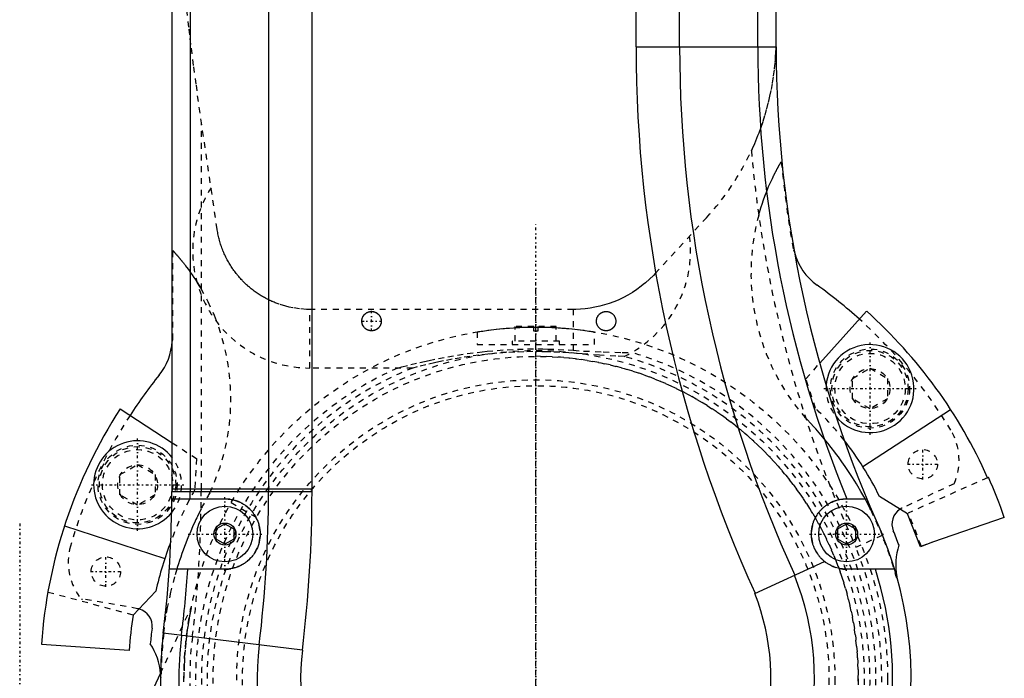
# Model space of a CAD drawing. Extents: x -152 to 484, y -5 to 754.
# Tile 6 of 13: x 0 to 168, y 330 to 442. Entities that reach past the tile are written whole.
import ezdxf

# ---------------------------------------------------------------- set-up
doc = ezdxf.new("R2010")
doc.units = 0
doc.linetypes.add('CENTER', pattern=[1.5, 0.45, -0.5, 0.05, -0.5])
doc.linetypes.add('DASHED', pattern=[2, 1, -1])
for name, color, linetype in [('AM_0', 7, 'CONTINUOUS'), ('AM_3', 7, 'DASHED'), ('AM_7', 7, 'CENTER')]:
    doc.layers.add(name, color=color, linetype=linetype)

msp = doc.modelspace()

# ---------------------------------------------------------------- linework, layer by layer
at = {"layer": 'AM_0', "color": 7, "linetype": 'CONTINUOUS'}
for p, q in [((26, 362.4), (26, 554.6)), ((42.48, 362.4), (42.48, 554.6)), ((49.9, 362.4), (49.9, 554.6)), ((105.1, 437.8), (105.1, 503)), ((112.52, 437.8), (112.52, 503)), ((129, 437.8), (129, 503)), ((125.86, 437.8), (125.86, 456)), ((29.14, 362.4), (29.14, 446)), ((105.1, 437.8), (129, 437.8)), ((136.42, 383.81), (144.42, 392.69)), ((17.13, 376.02), (26, 370.26)), ((143.76, 366.21), (158.74, 375.94)), ((165.05, 364.31), (165.19, 364.37)), ((25.95, 361.93), (49.9, 361.93)), ((26, 362.4), (49.9, 362.4)), ((151.37, 358.17), (146.6, 361.12)), ((25.95, 360.7), (35, 360.7)), ((141, 360.7), (144.46, 360.7)), ((153.6, 352.53), (151.37, 358.17)), ((7.64, 356.11), (24.75, 350.55)), ((33.5, 355.57), (35, 356.43)), ((35, 356.43), (36.5, 355.57)), ((139.5, 355.57), (141, 356.43)), ((141, 356.43), (142.5, 355.57)), ((167.9, 357.51), (155.63, 353.29)), ((33.5, 353.83), (33.5, 355.57)), ((36.5, 355.57), (36.5, 353.83)), ((139.5, 353.83), (139.5, 355.57)), ((142.5, 355.57), (142.5, 353.83)), ((147.15, 354.54), (147.11, 354.53)), ((35, 352.97), (33.5, 353.83)), ((36.5, 353.83), (35, 352.97)), ((141, 352.97), (139.5, 353.83)), ((142.5, 353.83), (141, 352.97)), ((155.63, 353.29), (153.6, 352.53)), ((125.36, 344.57), (137.25, 350.01)), ((35, 348.7), (25.51, 348.7)), ((149.21, 348.7), (141, 348.7)), ((23.2, 344.96), (19.36, 340.87)), ((48.2, 334.89), (24.48, 337.8)), ((18.67, 334.85), (3.71, 335.89)), ((17.6, 317.2), (24.01, 330.93))]:
    msp.add_line(p, q, dxfattribs=at)
for points in [[(35, 360.7, 0), (35.08, 360.7, 0), (35.24, 360.7, 0), (35.41, 360.69, 0), (35.49, 360.68, 0), (35.57, 360.67, 0), (35.74, 360.65, 0), (35.9, 360.63, 0), (36.07, 360.6, 0), (36.24, 360.57, 0), (36.4, 360.53, 0), (36.49, 360.51, 0), (36.57, 360.49, 0), (36.74, 360.44, 0), (36.9, 360.39, 0), (37.06, 360.33, 0), (37.22, 360.27, 0), (37.38, 360.21, 0), (37.46, 360.17, 0), (37.54, 360.13, 0), (37.7, 360.06, 0), (37.85, 359.98, 0), (37.93, 359.94, 0), (38.01, 359.89, 0), (38.15, 359.8, 0), (38.3, 359.71, 0), (38.37, 359.66, 0), (38.44, 359.61, 0), (38.58, 359.51, 0), (38.72, 359.41, 0), (38.85, 359.3, 0), (38.98, 359.19, 0), (39.11, 359.07, 0), (39.17, 359.02, 0), (39.23, 358.96, 0), (39.35, 358.84, 0), (39.46, 358.71, 0), (39.57, 358.58, 0), (39.68, 358.45, 0), (39.79, 358.31, 0), (39.84, 358.24, 0), (39.89, 358.17, 0), (39.99, 358.03, 0), (40.09, 357.88, 0), (40.18, 357.73, 0), (40.27, 357.57, 0), (40.35, 357.41, 0), (40.39, 357.33, 0), (40.43, 357.25, 0), (40.51, 357.08, 0), (40.58, 356.92, 0), (40.64, 356.75, 0), (40.7, 356.57, 0), (40.75, 356.4, 0), (40.78, 356.31, 0), (40.8, 356.22, 0), (40.85, 356.05, 0), (40.88, 355.87, 0), (40.92, 355.69, 0), (40.94, 355.51, 0), (40.97, 355.34, 0), (40.98, 355.25, 0), (40.98, 355.16, 0), (40.99, 354.98, 0), (41, 354.8, 0), (41, 354.71, 0), (41, 354.63, 0), (40.99, 354.45, 0), (40.99, 354.28, 0), (40.98, 354.19, 0), (40.97, 354.1, 0), (40.95, 353.93, 0), (40.92, 353.75, 0), (40.89, 353.57, 0), (40.86, 353.4, 0), (40.81, 353.22, 0), (40.79, 353.13, 0), (40.77, 353.05, 0), (40.71, 352.87, 0), (40.66, 352.7, 0), (40.59, 352.53, 0), (40.53, 352.36, 0), (40.45, 352.19, 0), (40.41, 352.11, 0), (40.37, 352.03, 0), (40.29, 351.87, 0), (40.2, 351.71, 0), (40.11, 351.56, 0), (40.01, 351.4, 0), (39.91, 351.26, 0), (39.86, 351.18, 0), (39.81, 351.11, 0), (39.7, 350.97, 0), (39.59, 350.84, 0), (39.48, 350.7, 0), (39.36, 350.58, 0), (39.24, 350.45, 0), (39.18, 350.39, 0), (39.12, 350.34, 0), (38.99, 350.22, 0), (38.87, 350.11, 0), (38.74, 350, 0), (38.6, 349.9, 0), (38.46, 349.8, 0), (38.39, 349.75, 0), (38.32, 349.7, 0), (38.18, 349.61, 0), (38.03, 349.52, 0), (37.95, 349.48, 0), (37.88, 349.43, 0), (37.72, 349.35, 0), (37.57, 349.28, 0), (37.49, 349.24, 0), (37.41, 349.21, 0), (37.25, 349.14, 0), (37.09, 349.07, 0), (36.92, 349.02, 0), (36.76, 348.96, 0), (36.59, 348.92, 0), (36.51, 348.89, 0), (36.43, 348.87, 0), (36.26, 348.83, 0), (36.09, 348.8, 0), (35.92, 348.77, 0), (35.75, 348.75, 0), (35.58, 348.73, 0), (35.5, 348.72, 0), (35.42, 348.71, 0), (35.25, 348.71, 0), (35.08, 348.7, 0), (35, 348.7, 0)], [(137.25, 350.01, 0), (137.2, 350.06, 0), (137.09, 350.15, 0), (136.98, 350.24, 0), (136.93, 350.29, 0), (136.88, 350.34, 0), (136.78, 350.44, 0), (136.68, 350.54, 0), (136.58, 350.65, 0), (136.48, 350.75, 0), (136.39, 350.86, 0), (136.34, 350.92, 0), (136.3, 350.97, 0), (136.21, 351.08, 0), (136.13, 351.2, 0), (136.05, 351.32, 0), (135.97, 351.43, 0), (135.89, 351.55, 0), (135.85, 351.61, 0), (135.82, 351.67, 0), (135.75, 351.8, 0), (135.68, 351.92, 0), (135.65, 351.98, 0), (135.62, 352.04, 0), (135.56, 352.17, 0), (135.5, 352.29, 0), (135.48, 352.35, 0), (135.45, 352.42, 0), (135.4, 352.55, 0), (135.35, 352.68, 0), (135.31, 352.81, 0), (135.26, 352.94, 0), (135.22, 353.08, 0), (135.2, 353.15, 0), (135.19, 353.21, 0), (135.15, 353.35, 0), (135.12, 353.49, 0), (135.1, 353.63, 0), (135.07, 353.77, 0), (135.05, 353.91, 0), (135.04, 353.98, 0), (135.03, 354.06, 0), (135.02, 354.2, 0), (135.01, 354.34, 0), (135, 354.48, 0), (135, 354.63, 0), (135, 354.77, 0), (135, 354.84, 0), (135, 354.91, 0), (135.01, 355.05, 0), (135.02, 355.2, 0), (135.03, 355.34, 0), (135.05, 355.48, 0), (135.07, 355.62, 0), (135.08, 355.69, 0), (135.09, 355.76, 0), (135.12, 355.89, 0), (135.15, 356.03, 0), (135.18, 356.16, 0), (135.22, 356.3, 0), (135.25, 356.43, 0), (135.27, 356.49, 0), (135.29, 356.56, 0), (135.34, 356.68, 0), (135.38, 356.81, 0), (135.41, 356.87, 0), (135.43, 356.93, 0), (135.48, 357.06, 0), (135.53, 357.18, 0), (135.56, 357.24, 0), (135.59, 357.3, 0), (135.65, 357.42, 0), (135.71, 357.54, 0), (135.78, 357.65, 0), (135.85, 357.77, 0), (135.92, 357.89, 0), (135.95, 357.94, 0), (135.99, 358, 0), (136.07, 358.11, 0), (136.14, 358.23, 0), (136.23, 358.34, 0), (136.31, 358.44, 0), (136.4, 358.55, 0), (136.44, 358.6, 0), (136.49, 358.65, 0), (136.58, 358.75, 0), (136.67, 358.85, 0), (136.77, 358.95, 0), (136.86, 359.05, 0), (136.96, 359.14, 0), (137.01, 359.19, 0), (137.07, 359.23, 0), (137.17, 359.32, 0), (137.27, 359.4, 0), (137.38, 359.49, 0), (137.49, 359.57, 0), (137.6, 359.64, 0), (137.66, 359.68, 0), (137.71, 359.72, 0), (137.82, 359.79, 0), (137.94, 359.86, 0), (138.05, 359.93, 0), (138.17, 359.99, 0), (138.28, 360.05, 0), (138.34, 360.08, 0), (138.4, 360.11, 0), (138.52, 360.16, 0), (138.63, 360.21, 0), (138.69, 360.24, 0), (138.75, 360.26, 0), (138.87, 360.31, 0), (138.99, 360.35, 0), (139.05, 360.37, 0), (139.11, 360.4, 0), (139.24, 360.43, 0), (139.36, 360.47, 0), (139.49, 360.51, 0), (139.61, 360.54, 0), (139.74, 360.57, 0), (139.81, 360.58, 0), (139.87, 360.59, 0), (140, 360.62, 0), (140.13, 360.64, 0), (140.26, 360.65, 0), (140.4, 360.67, 0), (140.53, 360.68, 0), (140.6, 360.69, 0), (140.66, 360.69, 0), (140.8, 360.7, 0), (140.93, 360.7, 0), (141, 360.7, 0)], [(141, 348.7, 0), (140.89, 348.7, 0), (140.66, 348.71, 0), (140.44, 348.73, 0), (140.33, 348.74, 0), (140.21, 348.75, 0), (139.99, 348.79, 0), (139.77, 348.83, 0), (139.55, 348.88, 0), (139.34, 348.94, 0), (139.12, 349, 0), (139.02, 349.04, 0), (138.91, 349.07, 0), (138.71, 349.15, 0), (138.51, 349.24, 0), (138.31, 349.34, 0), (138.12, 349.44, 0), (137.92, 349.55, 0), (137.82, 349.61, 0), (137.73, 349.67, 0), (137.53, 349.8, 0), (137.35, 349.94, 0), (137.25, 350.01, 0)]]:
    msp.add_polyline3d(points, dxfattribs=at)
for centre, radius in [((35, 354.7), 4.75), ((141, 354.7), 4.75), ((35, 354.7), 1.88), ((141, 354.7), 1.88)]:
    msp.add_circle(centre, radius, dxfattribs=at)
for centre, radius, start, end in [((329, 437.8), 223.9, 180, 204.6), ((329, 437.8), 216.48, 180, 204.6), ((329, 437.8), 203.14, 180, 202.3048), ((329, 437.8), 200, 180, 204.6), ((131.63, 402.67), 0.5, 14.1934, 27.7892), ((141.81, 405.24), 10, 194.1934, 234.4309), ((88, 330), 82.5, 48.0135, 54.4309), ((88, 330), 84.35, 24, 48.0132), ((16, 388.07), 10, 321.1123, 357.2706), ((26.49, 387.57), 0.5, 167.4685, 177.2706), ((145, 379.5), 7.5, 219.3444, 175.817), ((88, 330), 82.5, 141.1123, 147), ((88, 330), 84.5, 147, 176), ((20.1, 363.1), 7.5, 38.1249, 320.9069), ((98.26, 337.44), 53.83, 26.0963, 38.1305), ((88, 330), 84.5, 19, 24), ((-172.05, 361.93), 198, 353, 0), ((-174, 362.4), 200, 359.8653, 0), ((-172.05, 361.93), 201.14, 359.6497, 0), ((-174, 362.4), 203.14, 359.8674, 0), ((-172.05, 361.93), 214.48, 353, 0), ((-174, 362.4), 216.48, 359.8755, 0), ((-172.05, 361.93), 221.9, 353, 0), ((-174, 362.4), 223.9, 359.8797, 0), ((151.74, 356.41), 3, 122.6612, 202.5078), ((88, 330), 64, 173, 22.5333), ((88, 330), 66, 20.1995, 22.5081), ((88, 330), 66.5, 159.3532, 167), ((159.38, 349.5), 10, 160.7989, 191.7329), ((-172.05, 361.93), 201.14, 353, 356.2288), ((88, 330), 47.52, 173, 21.8162), ((88, 330), 60.86, 277.5539, 17.8957), ((149.1, 347.37), 0.5, 358.1901, 11.7329), ((88, 330), 40.1, 173, 21.3004), ((88, 330), 69.5, 171, 176), ((19.59, 339.02), 3, 352.4919, 75.4995), ((88, 330), 66, 172.4919, 174.8005), ((14, 330.36), 10, 3.041, 34.2011), ((88, 330), 60.86, 173, 262.4461)]:
    msp.add_arc(centre, radius, start, end, dxfattribs=at)
at = {"layer": 'AM_3', "color": 6, "linetype": 'DASHED'}
for p, q in [((129, 437.8), (128.98, 437.8)), ((33.67, 406.68), (30.29, 429.7)), ((31, 362.4), (31, 424.87)), ((108.38, 399.14), (117.12, 408.64)), ((26.1, 387.89), (26.1, 403.05)), ((94.4, 393), (49.5, 393)), ((49.5, 383), (49.5, 393)), ((94.4, 393), (94.4, 385.54)), ((84.5, 387.6), (84.5, 390.1)), ((87.65, 390.1), (84.5, 390.1)), ((87.65, 389.3), (87.65, 390.1)), ((87.65, 390), (88.35, 390)), ((91.5, 390.1), (88.35, 390.1)), ((88.35, 390.1), (88.35, 389.3)), ((91.5, 387.6), (91.5, 390.1)), ((78, 389.16), (78, 387)), ((88.35, 389.3), (87.65, 389.3)), ((88, 387.6), (88, 389.3)), ((98, 387), (98, 389.16)), ((78, 387), (98, 387)), ((83.95, 387.6), (83.95, 387)), ((92.05, 387.6), (83.95, 387.6)), ((92.05, 387), (92.05, 387.6)), ((67.02, 383), (49.5, 383)), ((134.05, 381.18), (136.42, 383.81)), ((142, 381.23), (145, 382.96)), ((145, 382.96), (148, 381.23)), ((135.7, 376.12), (134.05, 381.18)), ((142, 377.77), (142, 381.23)), ((148, 381.23), (148, 377.77)), ((145, 376.04), (142, 377.77)), ((148, 377.77), (145, 376.04)), ((26, 370.26), (30.13, 367.58)), ((17.1, 364.83), (20.1, 366.56)), ((20.1, 366.56), (23.1, 364.83)), ((30.13, 367.58), (29.85, 362.27)), ((17.1, 361.37), (17.1, 364.83)), ((23.1, 364.83), (23.1, 361.37)), ((159.36, 363.28), (150.48, 359.13)), ((165.05, 364.31), (151.49, 358.27)), ((20.1, 359.64), (17.1, 361.37)), ((23.1, 361.37), (20.1, 359.64)), ((26, 361.93), (31, 361.93)), ((42.48, 361.93), (49.9, 361.93)), ((40.37, 357.5), (36.04, 360)), ((142.56, 352.44), (147.11, 354.53)), ((153.71, 352.63), (155.63, 353.29)), ((19.36, 340.87), (4.8, 344.77)), ((20.11, 341.97), (10.61, 343.65)), ((10.61, 343.65), (10.61, 343.49)), ((24.01, 330.93), (29.25, 342.17))]:
    msp.add_line(p, q, dxfattribs=at)
for points in [[(26, 488.5, 0), (26.11, 479.03, 0), (27.07, 459.11, 0), (28.09, 447.38, 0), (28.44, 444.08, 0), (28.82, 440.8, 0), (29.01, 439.18, 0), (29.22, 437.57, 0), (29.63, 434.38, 0), (30.07, 431.25, 0), (30.29, 429.7, 0)], [(128.98, 437.8, 0), (128.99, 438.02, 0), (129, 438.46, 0), (129, 438.89, 0), (129, 439.1, 0)], [(124.77, 420.05, 0), (124.96, 420.46, 0), (125.33, 421.31, 0), (125.7, 422.19, 0), (125.89, 422.66, 0), (126.07, 423.13, 0), (126.43, 424.1, 0), (126.77, 425.1, 0), (127.09, 426.13, 0), (127.39, 427.19, 0), (127.68, 428.27, 0), (127.81, 428.82, 0), (127.94, 429.37, 0), (128.17, 430.51, 0), (128.38, 431.66, 0), (128.56, 432.85, 0), (128.71, 434.02, 0), (128.82, 435.09, 0), (128.86, 435.58, 0), (128.9, 436.04, 0), (128.94, 436.86, 0), (128.97, 437.53, 0), (128.98, 437.8, 0)], [(126.02, 409.07, 0), (126.14, 409.5, 0), (126.39, 410.33, 0), (126.65, 411.13, 0), (126.78, 411.51, 0), (126.91, 411.88, 0), (127.18, 412.6, 0), (127.44, 413.28, 0), (127.71, 413.93, 0), (127.97, 414.52, 0), (128.23, 415.08, 0), (128.35, 415.34, 0), (128.47, 415.59, 0), (128.61, 415.87, 0), (128.65, 415.94, 0), (128.68, 416.02, 0), (128.7, 416.06, 0), (128.72, 416.09, 0), (128.76, 416.17, 0), (128.79, 416.24, 0), (128.83, 416.31, 0), (128.87, 416.38, 0), (128.9, 416.45, 0), (128.92, 416.48, 0), (128.94, 416.51, 0), (128.97, 416.58, 0), (129, 416.64, 0), (129.04, 416.71, 0), (129.07, 416.77, 0), (129.1, 416.83, 0), (129.12, 416.86, 0), (129.13, 416.89, 0), (129.17, 416.95, 0), (129.2, 417, 0), (129.23, 417.06, 0), (129.26, 417.11, 0), (129.28, 417.17, 0), (129.3, 417.19, 0), (129.31, 417.22, 0), (129.34, 417.27, 0), (129.37, 417.32, 0), (129.4, 417.37, 0), (129.42, 417.42, 0), (129.45, 417.46, 0), (129.46, 417.48, 0), (129.47, 417.51, 0), (129.5, 417.55, 0), (129.52, 417.59, 0), (129.53, 417.61, 0), (129.54, 417.63, 0), (129.57, 417.68, 0), (129.59, 417.71, 0), (129.6, 417.73, 0), (129.61, 417.75, 0), (129.63, 417.79, 0), (129.65, 417.83, 0), (129.67, 417.86, 0), (129.69, 417.9, 0), (129.71, 417.93, 0), (129.72, 417.95, 0), (129.73, 417.96, 0), (129.75, 417.99, 0), (129.77, 418.02, 0), (129.78, 418.05, 0), (129.8, 418.08, 0), (129.81, 418.11, 0), (129.82, 418.12, 0), (129.83, 418.13, 0), (129.84, 418.15, 0), (129.86, 418.18, 0), (129.86, 418.19, 0)], [(49.5, 393, 0), (48.91, 393.01, 0), (47.73, 393.1, 0), (46.56, 393.27, 0), (45.97, 393.39, 0), (45.39, 393.54, 0), (44.24, 393.89, 0), (43.58, 394.14, 0), (43.39, 394.21, 0), (43.2, 394.29, 0), (43.11, 394.33, 0), (43.02, 394.37, 0), (42.83, 394.46, 0), (42.65, 394.54, 0), (42.46, 394.63, 0), (42.28, 394.72, 0), (42.1, 394.82, 0), (42.01, 394.86, 0), (41.92, 394.91, 0), (41.74, 395.01, 0), (41.56, 395.11, 0), (41.38, 395.21, 0), (41.2, 395.32, 0), (41.03, 395.43, 0), (40.94, 395.48, 0), (40.85, 395.54, 0), (40.68, 395.65, 0), (40.5, 395.77, 0), (40.33, 395.89, 0), (40.16, 396.01, 0), (39.99, 396.13, 0), (39.91, 396.19, 0), (39.82, 396.26, 0), (39.66, 396.39, 0), (39.49, 396.52, 0), (39.41, 396.58, 0), (39.33, 396.65, 0), (39.17, 396.79, 0), (39, 396.92, 0), (38.92, 396.99, 0), (38.84, 397.06, 0), (38.69, 397.21, 0), (38.53, 397.35, 0), (38.37, 397.5, 0), (38.22, 397.65, 0), (38.07, 397.8, 0), (38, 397.88, 0), (37.92, 397.96, 0), (37.77, 398.11, 0), (37.63, 398.27, 0), (37.49, 398.43, 0), (37.34, 398.6, 0), (37.21, 398.76, 0), (37.14, 398.84, 0), (37.07, 398.93, 0), (36.93, 399.1, 0), (36.8, 399.27, 0), (36.67, 399.44, 0), (36.54, 399.62, 0), (36.41, 399.79, 0), (36.35, 399.88, 0), (36.29, 399.97, 0), (36.17, 400.16, 0), (36.05, 400.34, 0), (35.93, 400.52, 0), (35.81, 400.71, 0), (35.7, 400.9, 0), (35.64, 401, 0), (35.59, 401.09, 0), (35.48, 401.29, 0), (35.38, 401.48, 0), (35.27, 401.68, 0), (35.17, 401.88, 0), (35.07, 402.08, 0), (35.03, 402.18, 0), (34.98, 402.28, 0), (34.89, 402.48, 0), (34.8, 402.69, 0), (34.75, 402.79, 0), (34.71, 402.89, 0), (34.63, 403.1, 0), (34.55, 403.31, 0), (34.51, 403.41, 0), (34.47, 403.52, 0), (34.39, 403.73, 0), (34.32, 403.94, 0), (34.25, 404.15, 0), (34.19, 404.37, 0), (34.12, 404.58, 0), (34.09, 404.69, 0), (34.06, 404.8, 0), (34, 405.01, 0), (33.95, 405.23, 0), (33.9, 405.45, 0), (33.85, 405.67, 0), (33.8, 405.89, 0), (33.78, 406.01, 0), (33.76, 406.12, 0), (33.72, 406.34, 0), (33.69, 406.56, 0), (33.67, 406.68, 0)], [(26.1, 403.05, 0), (26.11, 403.04, 0), (26.13, 403.02, 0), (26.15, 402.99, 0), (26.16, 402.98, 0), (26.17, 402.97, 0), (26.19, 402.94, 0), (26.22, 402.92, 0), (26.25, 402.89, 0), (26.27, 402.86, 0), (26.3, 402.83, 0), (26.32, 402.81, 0), (26.33, 402.79, 0), (26.36, 402.76, 0), (26.39, 402.72, 0), (26.43, 402.69, 0), (26.46, 402.65, 0), (26.5, 402.61, 0), (26.52, 402.59, 0), (26.53, 402.57, 0), (26.57, 402.53, 0), (26.61, 402.48, 0), (26.63, 402.46, 0), (26.65, 402.44, 0), (26.69, 402.39, 0), (26.73, 402.35, 0), (26.75, 402.33, 0), (26.77, 402.3, 0), (26.81, 402.25, 0), (26.85, 402.21, 0), (26.9, 402.16, 0), (26.94, 402.11, 0), (26.98, 402.06, 0), (27, 402.03, 0), (27.03, 402, 0), (27.07, 401.95, 0), (27.11, 401.9, 0), (27.16, 401.85, 0), (27.2, 401.8, 0), (27.25, 401.74, 0), (27.27, 401.71, 0), (27.29, 401.69, 0), (27.34, 401.63, 0), (27.39, 401.58, 0), (27.43, 401.52, 0), (27.48, 401.46, 0), (27.53, 401.4, 0), (27.55, 401.37, 0), (27.58, 401.35, 0), (27.62, 401.29, 0), (27.67, 401.23, 0), (27.72, 401.17, 0), (27.77, 401.1, 0), (27.82, 401.04, 0), (27.85, 401.01, 0), (27.87, 400.98, 0), (27.92, 400.92, 0), (27.97, 400.85, 0), (28.15, 400.63, 0), (28.3, 400.43, 0), (28.46, 400.22, 0), (28.77, 399.8, 0), (29.09, 399.36, 0), (29.4, 398.92, 0), (29.71, 398.46, 0), (30.01, 398, 0), (30.16, 397.77, 0), (30.31, 397.53, 0), (30.59, 397.07, 0), (30.87, 396.61, 0), (31, 396.38, 0)], [(108.38, 399.14, 0), (108.06, 398.79, 0), (107.39, 398.13, 0), (106.7, 397.52, 0), (106.34, 397.22, 0), (105.98, 396.94, 0), (105.25, 396.4, 0), (104.49, 395.9, 0), (103.72, 395.44, 0), (102.94, 395.03, 0), (102.14, 394.65, 0), (101.74, 394.48, 0), (101.34, 394.31, 0), (100.54, 394.02, 0), (99.73, 393.76, 0), (98.91, 393.54, 0), (98.09, 393.36, 0), (97.27, 393.22, 0), (96.86, 393.16, 0), (96.45, 393.11, 0), (95.63, 393.04, 0), (94.81, 393, 0), (94.4, 393, 0)], [(30.22, 397.67, 0), (30.88, 396.58, 0), (32.09, 394.35, 0), (33.15, 392.03, 0), (33.61, 390.85, 0)], [(60, 392.65, 0), (60.01, 392.65, 0), (60.03, 392.65, 0), (60.06, 392.65, 0), (60.07, 392.65, 0), (60.08, 392.65, 0), (60.1, 392.65, 0), (60.12, 392.65, 0), (60.15, 392.64, 0), (60.17, 392.64, 0), (60.19, 392.64, 0), (60.2, 392.64, 0), (60.21, 392.64, 0), (60.23, 392.63, 0), (60.25, 392.63, 0), (60.27, 392.63, 0), (60.29, 392.62, 0), (60.31, 392.62, 0), (60.32, 392.62, 0), (60.33, 392.62, 0), (60.35, 392.61, 0), (60.37, 392.61, 0), (60.38, 392.61, 0), (60.39, 392.6, 0), (60.4, 392.6, 0), (60.42, 392.6, 0), (60.43, 392.59, 0), (60.44, 392.59, 0), (60.45, 392.59, 0), (60.47, 392.58, 0), (60.48, 392.58, 0), (60.5, 392.57, 0), (60.51, 392.57, 0), (60.52, 392.57, 0), (60.53, 392.56, 0), (60.54, 392.56, 0), (60.56, 392.55, 0), (60.61, 392.53, 0), (60.69, 392.5, 0), (60.77, 392.46, 0), (60.85, 392.42, 0), (60.88, 392.4, 0), (60.91, 392.37, 0), (60.98, 392.33, 0), (61.03, 392.29, 0), (61.09, 392.24, 0), (61.14, 392.19, 0), (61.2, 392.14, 0), (61.22, 392.11, 0), (61.25, 392.08, 0), (61.29, 392.03, 0), (61.34, 391.97, 0), (61.36, 391.94, 0), (61.38, 391.9, 0), (61.42, 391.84, 0), (61.46, 391.77, 0), (61.47, 391.74, 0), (61.49, 391.71, 0), (61.52, 391.64, 0), (61.55, 391.56, 0), (61.58, 391.49, 0), (61.6, 391.41, 0), (61.61, 391.34, 0), (61.62, 391.3, 0), (61.63, 391.26, 0), (61.64, 391.18, 0), (61.65, 391.1, 0), (61.65, 391.02, 0), (61.65, 390.94, 0), (61.64, 390.86, 0), (61.64, 390.81, 0), (61.63, 390.77, 0), (61.62, 390.68, 0), (61.6, 390.59, 0), (61.57, 390.5, 0), (61.54, 390.41, 0), (61.5, 390.31, 0), (61.48, 390.27, 0), (61.46, 390.22, 0), (61.4, 390.13, 0), (61.34, 390.04, 0), (61.28, 389.96, 0), (61.2, 389.87, 0), (61.16, 389.83, 0), (61.15, 389.81, 0), (61.13, 389.8, 0), (61.12, 389.79, 0), (61.12, 389.79, 0), (61.1, 389.77, 0), (61.09, 389.76, 0), (61.08, 389.75, 0), (61.08, 389.75, 0), (61.06, 389.74, 0), (61.05, 389.72, 0), (61.04, 389.72, 0), (61.03, 389.71, 0), (61.01, 389.7, 0), (61, 389.69, 0), (60.98, 389.67, 0), (60.97, 389.66, 0), (60.95, 389.65, 0), (60.94, 389.64, 0), (60.93, 389.64, 0), (60.92, 389.63, 0), (60.9, 389.62, 0), (60.88, 389.6, 0), (60.86, 389.59, 0), (60.84, 389.58, 0), (60.83, 389.58, 0), (60.83, 389.57, 0), (60.81, 389.56, 0), (60.79, 389.55, 0), (60.77, 389.54, 0), (60.75, 389.53, 0), (60.73, 389.52, 0), (60.72, 389.52, 0), (60.71, 389.51, 0), (60.69, 389.5, 0), (60.67, 389.49, 0), (60.65, 389.48, 0), (60.63, 389.47, 0), (60.61, 389.47, 0), (60.6, 389.46, 0), (60.59, 389.46, 0), (60.57, 389.45, 0), (60.55, 389.44, 0), (60.52, 389.44, 0), (60.5, 389.43, 0), (60.48, 389.42, 0), (60.47, 389.42, 0), (60.46, 389.42, 0), (60.44, 389.41, 0), (60.42, 389.4, 0), (60.4, 389.4, 0), (60.39, 389.4, 0), (60.37, 389.39, 0), (60.35, 389.39, 0), (60.34, 389.38, 0), (60.33, 389.38, 0), (60.3, 389.38, 0), (60.28, 389.37, 0), (60.26, 389.37, 0), (60.24, 389.37, 0), (60.21, 389.36, 0), (60.2, 389.36, 0), (60.19, 389.36, 0), (60.17, 389.36, 0), (60.15, 389.36, 0), (60.12, 389.35, 0), (60.1, 389.35, 0), (60.08, 389.35, 0), (60.07, 389.35, 0), (60.06, 389.35, 0), (60.03, 389.35, 0), (60.01, 389.35, 0), (60, 389.35, 0), (59.99, 389.35, 0), (59.97, 389.35, 0), (59.94, 389.35, 0), (59.93, 389.35, 0), (59.92, 389.35, 0), (59.9, 389.35, 0), (59.88, 389.35, 0), (59.85, 389.36, 0), (59.83, 389.36, 0), (59.81, 389.36, 0), (59.8, 389.36, 0), (59.79, 389.36, 0), (59.76, 389.37, 0), (59.74, 389.37, 0), (59.72, 389.37, 0), (59.7, 389.38, 0), (59.67, 389.38, 0), (59.66, 389.38, 0), (59.65, 389.39, 0), (59.63, 389.39, 0), (59.61, 389.4, 0), (59.6, 389.4, 0), (59.58, 389.4, 0), (59.56, 389.41, 0), (59.54, 389.42, 0), (59.53, 389.42, 0), (59.52, 389.42, 0), (59.5, 389.43, 0), (59.48, 389.44, 0), (59.45, 389.44, 0), (59.43, 389.45, 0), (59.41, 389.46, 0), (59.4, 389.46, 0), (59.39, 389.47, 0), (59.37, 389.47, 0), (59.35, 389.48, 0), (59.33, 389.49, 0), (59.31, 389.5, 0), (59.29, 389.51, 0), (59.28, 389.52, 0), (59.27, 389.52, 0), (59.25, 389.53, 0), (59.23, 389.54, 0), (59.21, 389.55, 0), (59.19, 389.56, 0), (59.17, 389.57, 0), (59.17, 389.58, 0), (59.16, 389.58, 0), (59.14, 389.59, 0), (59.12, 389.6, 0), (59.1, 389.62, 0), (59.08, 389.63, 0), (59.07, 389.64, 0), (59.06, 389.64, 0), (59.05, 389.65, 0), (59.03, 389.66, 0), (59.02, 389.67, 0), (59, 389.69, 0), (58.99, 389.7, 0), (58.97, 389.71, 0), (58.96, 389.72, 0), (58.95, 389.72, 0), (58.94, 389.74, 0), (58.92, 389.75, 0), (58.92, 389.75, 0), (58.91, 389.76, 0), (58.9, 389.77, 0), (58.88, 389.79, 0), (58.88, 389.79, 0), (58.87, 389.8, 0), (58.85, 389.81, 0), (58.84, 389.83, 0), (58.8, 389.87, 0), (58.72, 389.96, 0), (58.66, 390.04, 0), (58.6, 390.13, 0), (58.54, 390.22, 0), (58.52, 390.27, 0), (58.5, 390.31, 0), (58.46, 390.41, 0), (58.43, 390.5, 0), (58.4, 390.59, 0), (58.38, 390.68, 0), (58.37, 390.77, 0), (58.36, 390.81, 0), (58.36, 390.86, 0), (58.35, 390.94, 0), (58.35, 391.02, 0), (58.35, 391.1, 0), (58.36, 391.18, 0), (58.37, 391.26, 0), (58.38, 391.3, 0), (58.39, 391.34, 0), (58.4, 391.41, 0), (58.42, 391.49, 0), (58.45, 391.56, 0), (58.48, 391.64, 0), (58.51, 391.71, 0), (58.53, 391.74, 0), (58.54, 391.77, 0), (58.58, 391.84, 0), (58.62, 391.9, 0), (58.64, 391.94, 0), (58.66, 391.97, 0), (58.71, 392.03, 0), (58.75, 392.08, 0), (58.78, 392.11, 0), (58.8, 392.14, 0), (58.86, 392.19, 0), (58.91, 392.24, 0), (58.97, 392.29, 0), (59.02, 392.33, 0), (59.09, 392.37, 0), (59.12, 392.4, 0), (59.15, 392.42, 0), (59.23, 392.46, 0), (59.31, 392.5, 0), (59.39, 392.53, 0), (59.44, 392.55, 0), (59.46, 392.56, 0), (59.47, 392.56, 0), (59.48, 392.57, 0), (59.49, 392.57, 0), (59.5, 392.57, 0), (59.52, 392.58, 0), (59.53, 392.58, 0), (59.55, 392.59, 0), (59.56, 392.59, 0), (59.57, 392.59, 0), (59.58, 392.6, 0), (59.6, 392.6, 0), (59.61, 392.6, 0), (59.62, 392.61, 0), (59.63, 392.61, 0), (59.65, 392.61, 0), (59.67, 392.62, 0), (59.68, 392.62, 0), (59.69, 392.62, 0), (59.71, 392.62, 0), (59.73, 392.63, 0), (59.75, 392.63, 0), (59.77, 392.63, 0), (59.79, 392.64, 0), (59.8, 392.64, 0), (59.81, 392.64, 0), (59.83, 392.64, 0), (59.85, 392.64, 0), (59.88, 392.65, 0), (59.9, 392.65, 0), (59.92, 392.65, 0), (59.93, 392.65, 0), (59.94, 392.65, 0), (59.97, 392.65, 0), (59.99, 392.65, 0), (60, 392.65, 0)], [(99.3, 392.5, 0), (99.31, 392.5, 0), (99.32, 392.51, 0), (99.34, 392.51, 0), (99.35, 392.52, 0), (99.35, 392.52, 0), (99.37, 392.52, 0), (99.38, 392.53, 0), (99.4, 392.54, 0), (99.41, 392.54, 0), (99.43, 392.55, 0), (99.44, 392.55, 0), (99.44, 392.55, 0), (99.46, 392.56, 0), (99.47, 392.56, 0), (99.49, 392.57, 0), (99.5, 392.57, 0), (99.52, 392.58, 0), (99.53, 392.58, 0), (99.53, 392.58, 0), (99.55, 392.59, 0), (99.56, 392.59, 0), (99.57, 392.59, 0), (99.58, 392.6, 0), (99.59, 392.6, 0), (99.61, 392.6, 0), (99.62, 392.61, 0), (99.62, 392.61, 0), (99.64, 392.61, 0), (99.65, 392.61, 0), (99.67, 392.62, 0), (99.68, 392.62, 0), (99.7, 392.62, 0), (99.71, 392.62, 0), (99.71, 392.62, 0), (99.73, 392.63, 0), (99.74, 392.63, 0), (99.76, 392.63, 0), (99.77, 392.63, 0), (99.79, 392.64, 0), (99.79, 392.64, 0), (99.8, 392.64, 0), (99.81, 392.64, 0), (99.83, 392.64, 0), (99.88, 392.65, 0), (99.96, 392.65, 0), (100.05, 392.65, 0), (100.09, 392.65, 0), (100.13, 392.64, 0), (100.21, 392.64, 0), (100.3, 392.62, 0), (100.38, 392.61, 0), (100.46, 392.59, 0), (100.54, 392.56, 0), (100.58, 392.55, 0), (100.61, 392.53, 0), (100.69, 392.5, 0), (100.77, 392.46, 0), (100.81, 392.44, 0), (100.84, 392.42, 0), (100.92, 392.37, 0), (100.99, 392.32, 0), (101.02, 392.29, 0), (101.06, 392.27, 0), (101.13, 392.21, 0), (101.19, 392.14, 0), (101.25, 392.08, 0), (101.31, 392.01, 0), (101.36, 391.94, 0), (101.38, 391.9, 0), (101.41, 391.86, 0), (101.45, 391.78, 0), (101.49, 391.7, 0), (101.53, 391.61, 0), (101.56, 391.53, 0), (101.59, 391.43, 0), (101.6, 391.39, 0), (101.61, 391.34, 0), (101.63, 391.24, 0), (101.64, 391.15, 0), (101.65, 391.05, 0), (101.65, 390.94, 0), (101.64, 390.84, 0), (101.64, 390.79, 0), (101.63, 390.74, 0), (101.61, 390.63, 0), (101.58, 390.53, 0), (101.55, 390.42, 0), (101.52, 390.37, 0), (101.52, 390.35, 0), (101.51, 390.33, 0), (101.5, 390.32, 0), (101.5, 390.31, 0), (101.49, 390.3, 0), (101.49, 390.28, 0), (101.48, 390.26, 0), (101.47, 390.25, 0), (101.46, 390.23, 0), (101.46, 390.22, 0), (101.45, 390.22, 0), (101.44, 390.2, 0), (101.43, 390.18, 0), (101.43, 390.17, 0), (101.42, 390.17, 0), (101.41, 390.15, 0), (101.4, 390.13, 0), (101.4, 390.13, 0), (101.39, 390.12, 0), (101.38, 390.1, 0), (101.37, 390.09, 0), (101.36, 390.07, 0), (101.35, 390.05, 0), (101.34, 390.04, 0), (101.34, 390.03, 0), (101.33, 390.02, 0), (101.32, 390.01, 0), (101.31, 389.99, 0), (101.3, 389.98, 0), (101.28, 389.96, 0), (101.27, 389.95, 0), (101.27, 389.94, 0), (101.26, 389.93, 0), (101.25, 389.92, 0), (101.23, 389.91, 0), (101.22, 389.89, 0), (101.21, 389.88, 0), (101.2, 389.86, 0), (101.19, 389.86, 0), (101.18, 389.85, 0), (101.17, 389.84, 0), (101.16, 389.82, 0), (101.14, 389.81, 0), (101.13, 389.8, 0), (101.11, 389.78, 0), (101.11, 389.78, 0), (101.1, 389.77, 0), (101.08, 389.76, 0), (101.07, 389.74, 0), (101.06, 389.73, 0), (101.04, 389.72, 0), (101.03, 389.71, 0), (101.02, 389.7, 0), (101.01, 389.7, 0), (100.99, 389.68, 0), (100.98, 389.67, 0), (100.97, 389.67, 0), (100.96, 389.66, 0), (100.95, 389.65, 0), (100.93, 389.64, 0), (100.92, 389.63, 0), (100.92, 389.63, 0), (100.9, 389.62, 0), (100.88, 389.61, 0), (100.87, 389.6, 0), (100.85, 389.59, 0), (100.83, 389.58, 0), (100.82, 389.57, 0), (100.82, 389.57, 0), (100.8, 389.56, 0), (100.78, 389.55, 0), (100.77, 389.54, 0), (100.75, 389.53, 0), (100.73, 389.52, 0), (100.72, 389.52, 0), (100.71, 389.51, 0), (100.7, 389.5, 0), (100.68, 389.5, 0), (100.67, 389.49, 0), (100.66, 389.49, 0), (100.64, 389.48, 0), (100.63, 389.47, 0), (100.62, 389.47, 0), (100.61, 389.47, 0), (100.59, 389.46, 0), (100.57, 389.45, 0), (100.55, 389.45, 0), (100.54, 389.44, 0), (100.52, 389.43, 0), (100.51, 389.43, 0), (100.5, 389.43, 0), (100.48, 389.42, 0), (100.46, 389.42, 0), (100.44, 389.41, 0), (100.42, 389.41, 0), (100.41, 389.4, 0), (100.4, 389.4, 0), (100.39, 389.4, 0), (100.37, 389.39, 0), (100.35, 389.39, 0), (100.34, 389.39, 0), (100.33, 389.38, 0), (100.31, 389.38, 0), (100.29, 389.38, 0), (100.28, 389.37, 0), (100.28, 389.37, 0), (100.26, 389.37, 0), (100.24, 389.37, 0), (100.22, 389.36, 0), (100.2, 389.36, 0), (100.18, 389.36, 0), (100.17, 389.36, 0), (100.16, 389.36, 0), (100.14, 389.36, 0), (100.13, 389.35, 0), (100.11, 389.35, 0), (100.09, 389.35, 0), (100.07, 389.35, 0), (100.06, 389.35, 0), (100.05, 389.35, 0), (100.03, 389.35, 0), (100.01, 389.35, 0), (99.99, 389.35, 0), (99.98, 389.35, 0), (99.96, 389.35, 0), (99.95, 389.35, 0), (99.94, 389.35, 0), (99.92, 389.35, 0), (99.9, 389.35, 0), (99.88, 389.35, 0), (99.87, 389.36, 0), (99.85, 389.36, 0), (99.84, 389.36, 0), (99.83, 389.36, 0), (99.81, 389.36, 0), (99.79, 389.36, 0), (99.77, 389.37, 0), (99.76, 389.37, 0), (99.74, 389.37, 0), (99.73, 389.37, 0), (99.72, 389.37, 0), (99.7, 389.38, 0), (99.69, 389.38, 0), (99.68, 389.38, 0), (99.62, 389.39, 0), (99.52, 389.42, 0), (99.42, 389.45, 0), (99.33, 389.49, 0), (99.23, 389.54, 0), (99.14, 389.59, 0), (99.1, 389.62, 0), (99.06, 389.65, 0), (98.98, 389.71, 0), (98.9, 389.77, 0), (98.82, 389.84, 0), (98.75, 389.92, 0), (98.69, 390, 0), (98.66, 390.04, 0), (98.63, 390.08, 0), (98.58, 390.16, 0), (98.53, 390.24, 0), (98.49, 390.33, 0), (98.46, 390.41, 0), (98.43, 390.5, 0), (98.42, 390.54, 0), (98.4, 390.58, 0), (98.38, 390.67, 0), (98.37, 390.75, 0), (98.36, 390.84, 0), (98.35, 390.92, 0), (98.35, 391.01, 0), (98.35, 391.05, 0), (98.35, 391.09, 0), (98.36, 391.17, 0), (98.37, 391.26, 0), (98.38, 391.3, 0), (98.39, 391.34, 0), (98.4, 391.42, 0), (98.43, 391.5, 0), (98.44, 391.54, 0), (98.46, 391.58, 0), (98.49, 391.66, 0), (98.52, 391.74, 0), (98.56, 391.81, 0), (98.61, 391.88, 0), (98.65, 391.95, 0), (98.68, 391.99, 0), (98.7, 392.02, 0), (98.76, 392.08, 0), (98.81, 392.15, 0), (98.85, 392.18, 0), (98.86, 392.19, 0), (98.87, 392.2, 0), (98.88, 392.21, 0), (98.88, 392.21, 0), (98.89, 392.22, 0), (98.9, 392.23, 0), (98.91, 392.24, 0), (98.93, 392.25, 0), (98.94, 392.26, 0), (98.94, 392.27, 0), (98.95, 392.27, 0), (98.96, 392.28, 0), (98.97, 392.29, 0), (98.98, 392.3, 0), (99, 392.31, 0), (99.01, 392.32, 0), (99.02, 392.32, 0), (99.02, 392.33, 0), (99.03, 392.34, 0), (99.05, 392.35, 0), (99.05, 392.35, 0), (99.06, 392.36, 0), (99.07, 392.36, 0), (99.09, 392.37, 0), (99.09, 392.38, 0), (99.1, 392.38, 0), (99.11, 392.39, 0), (99.13, 392.4, 0), (99.14, 392.41, 0), (99.15, 392.42, 0), (99.17, 392.42, 0), (99.17, 392.43, 0), (99.18, 392.43, 0), (99.19, 392.44, 0), (99.21, 392.45, 0), (99.22, 392.46, 0), (99.24, 392.46, 0), (99.25, 392.47, 0), (99.26, 392.47, 0), (99.27, 392.48, 0), (99.28, 392.48, 0), (99.29, 392.49, 0), (99.3, 392.5, 0)], [(78, 389.16, 0), (78.01, 389.16, 0), (78.05, 389.17, 0), (78.14, 389.18, 0), (78.2, 389.19, 0), (78.27, 389.21, 0), (78.45, 389.24, 0), (78.68, 389.27, 0), (78.95, 389.31, 0), (79.26, 389.36, 0), (79.61, 389.41, 0), (79.8, 389.44, 0), (80, 389.46, 0), (80.41, 389.52, 0), (80.86, 389.57, 0), (81.33, 389.63, 0), (81.83, 389.68, 0), (82.38, 389.74, 0), (82.66, 389.76, 0), (82.95, 389.79, 0), (83.55, 389.83, 0), (84.18, 389.88, 0), (84.5, 389.9, 0)], [(84.5, 389.9, 0), (84.58, 389.9, 0), (84.75, 389.91, 0), (84.93, 389.92, 0), (85.01, 389.93, 0), (85.1, 389.93, 0), (85.28, 389.94, 0), (85.45, 389.95, 0), (85.63, 389.95, 0), (85.8, 389.96, 0), (85.98, 389.97, 0), (86.07, 389.97, 0), (86.16, 389.97, 0), (86.33, 389.98, 0), (86.51, 389.98, 0), (86.69, 389.99, 0), (86.86, 389.99, 0), (87.04, 389.99, 0), (87.13, 389.99, 0), (87.22, 389.99, 0), (87.39, 390, 0), (87.57, 390, 0), (87.65, 390, 0)], [(88.35, 390, 0), (88.43, 390, 0), (88.61, 390, 0), (88.78, 389.99, 0), (88.87, 389.99, 0), (88.96, 389.99, 0), (89.14, 389.99, 0), (89.31, 389.99, 0), (89.49, 389.98, 0), (89.67, 389.98, 0), (89.84, 389.97, 0), (89.93, 389.97, 0), (90.02, 389.97, 0), (90.2, 389.96, 0), (90.37, 389.95, 0), (90.55, 389.95, 0), (90.72, 389.94, 0), (90.9, 389.93, 0), (90.99, 389.93, 0), (91.07, 389.92, 0), (91.25, 389.91, 0), (91.42, 389.9, 0), (91.5, 389.9, 0)], [(91.5, 389.9, 0), (91.82, 389.88, 0), (92.45, 389.83, 0), (93.05, 389.79, 0), (93.34, 389.76, 0), (93.62, 389.74, 0), (94.17, 389.68, 0), (94.67, 389.63, 0), (95.14, 389.57, 0), (95.59, 389.52, 0), (96, 389.46, 0), (96.2, 389.44, 0), (96.39, 389.41, 0), (96.74, 389.36, 0), (97.05, 389.31, 0), (97.32, 389.27, 0), (97.55, 389.24, 0), (97.73, 389.21, 0), (97.8, 389.19, 0), (97.86, 389.18, 0), (97.95, 389.17, 0), (97.99, 389.16, 0), (98, 389.16, 0)], [(64.44, 383, 0), (65.18, 383.2, 0), (66.69, 383.59, 0), (68.23, 383.97, 0), (69.01, 384.14, 0), (69.8, 384.31, 0), (71.39, 384.64, 0), (73, 384.94, 0), (74.65, 385.21, 0), (76.31, 385.46, 0), (78, 385.68, 0), (78.85, 385.77, 0), (79.7, 385.86, 0), (81.43, 386.01, 0), (83.15, 386.13, 0), (84.88, 386.21, 0), (86.61, 386.26, 0), (88.35, 386.27, 0), (89.21, 386.26, 0), (90.08, 386.24, 0), (91.81, 386.18, 0), (93.54, 386.09, 0), (94.4, 386.03, 0)], [(94.4, 385.54, 0), (93.63, 385.6, 0), (92.1, 385.69, 0), (90.57, 385.76, 0), (89.8, 385.78, 0), (89.04, 385.79, 0), (87.5, 385.8, 0), (85.96, 385.77, 0), (84.43, 385.72, 0), (82.89, 385.63, 0), (81.36, 385.52, 0), (80.6, 385.45, 0), (79.83, 385.37, 0), (78.3, 385.2, 0), (76.78, 384.99, 0), (75.26, 384.76, 0), (73.75, 384.5, 0), (72.25, 384.22, 0), (71.5, 384.06, 0), (70.75, 383.9, 0), (69.25, 383.56, 0), (67.76, 383.19, 0), (67.02, 383, 0)], [(94.4, 386.03, 0), (96.16, 385.9, 0), (99.5, 385.74, 0), (102.73, 385.66, 0), (104.35, 385.65, 0)], [(103.06, 384.97, 0), (101.67, 385.05, 0), (98.86, 385.21, 0), (95.94, 385.41, 0), (94.4, 385.54, 0)], [(144.16, 360.69, 0), (143.92, 361.12, 0), (143.43, 361.98, 0), (142.93, 362.84, 0), (142.68, 363.27, 0), (142.42, 363.69, 0), (141.88, 364.53, 0), (141.34, 365.37, 0), (140.78, 366.2, 0), (140.2, 367.03, 0), (139.61, 367.84, 0), (139.31, 368.25, 0), (139.01, 368.65, 0), (138.4, 369.44, 0), (137.8, 370.2, 0), (137.2, 370.93, 0), (136.6, 371.64, 0), (136.02, 372.31, 0), (135.73, 372.64, 0), (135.44, 372.96, 0), (134.87, 373.58, 0), (134.31, 374.18, 0), (134.03, 374.47, 0)], [(145.15, 358.8, 0), (144.99, 359.11, 0), (144.67, 359.74, 0), (144.33, 360.38, 0), (144.16, 360.69, 0)], [(30.93, 358.97, 0), (30.81, 358.72, 0), (30.56, 358.22, 0), (30.31, 357.71, 0), (30.18, 357.44, 0), (30.06, 357.18, 0), (29.8, 356.63, 0), (29.55, 356.07, 0), (29.3, 355.49, 0), (29.05, 354.91, 0), (28.8, 354.32, 0), (28.68, 354.03, 0), (28.56, 353.74, 0), (28.33, 353.15, 0), (28.11, 352.56, 0), (27.89, 351.96, 0), (27.67, 351.37, 0), (27.47, 350.78, 0), (27.37, 350.48, 0), (27.27, 350.18, 0), (27.07, 349.59, 0), (26.88, 348.99, 0), (26.79, 348.7, 0)], [(26.79, 348.7, 0), (26.41, 347.41, 0), (25.74, 344.81, 0), (25.17, 342.2, 0), (24.93, 340.89, 0)], [(29.25, 342.17, 0), (29.25, 342.17, 0), (29.25, 342.17, 0), (29.25, 342.17, 0), (29.25, 342.17, 0), (29.25, 342.17, 0), (29.25, 342.17, 0), (29.25, 342.16, 0), (29.25, 342.16, 0), (29.24, 342.16, 0), (29.24, 342.15, 0), (29.24, 342.15, 0), (29.24, 342.15, 0), (29.24, 342.14, 0), (29.24, 342.13, 0), (29.24, 342.12, 0), (29.24, 342.12, 0), (29.23, 342.11, 0), (29.23, 342.1, 0), (29.23, 342.1, 0), (29.23, 342.09, 0), (29.23, 342.08, 0), (29.23, 342.07, 0), (29.23, 342.07, 0), (29.22, 342.06, 0), (29.22, 342.04, 0), (29.22, 342.04, 0), (29.22, 342.03, 0), (29.22, 342.02, 0), (29.21, 342, 0), (29.21, 341.99, 0), (29.21, 341.97, 0), (29.2, 341.96, 0), (29.2, 341.95, 0), (29.2, 341.94, 0), (29.2, 341.93, 0), (29.19, 341.91, 0), (29.19, 341.89, 0), (29.19, 341.88, 0), (29.18, 341.86, 0), (29.18, 341.85, 0), (29.18, 341.84, 0), (29.18, 341.82, 0), (29.17, 341.8, 0), (29.16, 341.74, 0), (29.13, 341.61, 0), (29.11, 341.49, 0), (29.1, 341.42, 0), (29.08, 341.35, 0), (29.06, 341.21, 0), (29.03, 341.06, 0), (29, 340.91, 0), (28.97, 340.75, 0), (28.94, 340.58, 0), (28.92, 340.49, 0), (28.91, 340.41, 0), (28.88, 340.23, 0), (28.85, 340.06, 0), (28.83, 339.97, 0), (28.82, 339.88, 0), (28.79, 339.69, 0), (28.76, 339.51, 0), (28.74, 339.42, 0), (28.73, 339.33, 0), (28.7, 339.15, 0), (28.67, 338.96, 0), (28.58, 338.34, 0), (28.44, 337.24, 0), (28.31, 336.08, 0), (28.2, 334.88, 0), (28.11, 333.64, 0), (28.08, 333.02, 0), (28.05, 332.39, 0), (28.01, 331.12, 0), (28, 329.85, 0)]]:
    msp.add_polyline3d(points, dxfattribs=at)
for centre, radius in [((60, 391), 1.65), ((88, 330), 60), ((145, 379.5), 6.75), ((88, 330), 56), ((88, 330), 55), ((145, 379.5), 6.5), ((145, 379.5), 6), ((145, 379.5), 3.4), ((88, 330), 51), ((88, 330), 50), ((20.1, 363.1), 6.75), ((20.1, 363.1), 6.5), ((20.1, 363.1), 6), ((154, 366.6), 2.5), ((20.1, 363.1), 3.4), ((14.7, 348.3), 2.5)]:
    msp.add_circle(centre, radius, dxfattribs=at)
for centre, radius, start, end in [((84, 439.1), 45, 317.3944, 334.9575), ((329, 437.8), 205, 184.9667, 204.6), ((329, 437.8), 200.1, 185.6247, 189.9988), ((49.5, 403), 20, 147.4997, 270), ((162.2, 399.2), 37.5, 164.7362, 220.9207), ((94.4, 403), 20, 295.6681, 7.2007), ((131.63, 402.67), 0.5, 27.7892, 51.41), ((88, 330), 82.5, 30.9281, 48.0135), ((-1.4, 377.7), 37.4, 334.7146, 20.5924), ((26.49, 387.57), 0.5, 140.7268, 167.4685), ((88, 330), 58, 113.9651, 73.63), ((88, 330), 57, 111.5925, 74.6767), ((88, 330), 55, 270, 90), ((145, 379.5), 7.5, 175.817, 219.3444), ((98.26, 337.44), 53.83, 38.1305, 45.9313), ((88, 330), 82.5, 147, 164.0719), ((88, 330), 64, 44.0126, 44.223), ((150.19, 367.26), 10, 336.5145, 30.9281), ((20.1, 363.1), 7.5, 320.9069, 38.1249), ((88, 330), 66.5, 150.9724, 159.3532), ((-172.05, 361.93), 203, 353, 0), ((88, 330), 64, 150.2834, 153.0874), ((-174, 362.4), 205, 359.8686, 0), ((35, 354.7), 6, 270, 90), ((141, 354.7), 6, 90, 270), ((329, 437.8), 200.1, 203.2535, 204.6), ((151.74, 356.41), 3, 115, 122.6612), ((88, 330), 69.5, 19, 24), ((88, 330), 63.9, 15.5678, 22.53), ((18.28, 349.9), 10, 164.072, 219.856), ((88, 330), 59, 173, 22.3581), ((88, 330), 64, 15.7287, 16.989), ((149.1, 347.37), 0.5, 334.4031, 358.1901), ((19.59, 339.02), 3, 75.4995, 80), ((-172.05, 361.93), 198.1, 353, 353.904), ((88, 330), 64, 173, 179.5892), ((88, 330), 63.9, 173, 179.8223), ((14, 330.36), 10, 0.7629, 3.041), ((24.5, 330.5), 0.5, 180.7629, 217.133)]:
    msp.add_arc(centre, radius, start, end, dxfattribs=at)
at = {"layer": 'AM_7', "color": 4, "linetype": 'CENTER'}
for p, q in [((88, 267), (88, 408)), ((88, 262.8), (88, 397.2)), ((60, 389.27), (60, 392.73)), ((58.27, 391), (61.73, 391)), ((145, 371.62), (145, 387.37)), ((137.12, 379.5), (152.87, 379.5)), ((20.1, 355.23), (20.1, 370.98)), ((154, 363.98), (154, 369.23)), ((151.38, 366.6), (156.62, 366.6)), ((12.23, 363.1), (27.97, 363.1)), ((35, 348.4), (35, 361)), ((141, 348.4), (141, 361)), ((0, 356.5), (0, 191.5)), ((28.7, 354.7), (41.3, 354.7)), ((134.7, 354.7), (147.3, 354.7)), ((14.7, 345.68), (14.7, 350.93)), ((12.07, 348.3), (17.32, 348.3))]:
    msp.add_line(p, q, dxfattribs=at)

doc.saveas('drawing.dxf')
